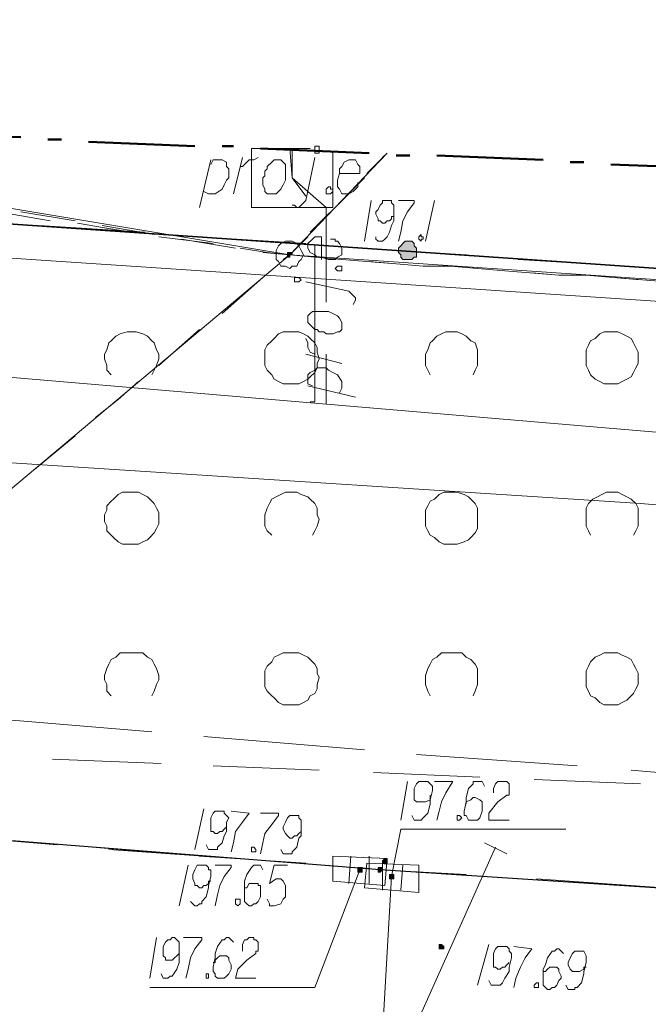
# Model space of a CAD drawing. Header units: metres. Extents: x 7431553 to 7432401, y 5544342 to 5544539.
# Tile 157 of 180: x 7432218 to 7432230, y 5544506 to 5544524. Entities that reach past the tile are written whole.
import ezdxf

# ---------------------------------------------------------------- set-up
doc = ezdxf.new("R2010")
doc.units = ezdxf.units.M
doc.header["$MEASUREMENT"] = 0
doc.layers.add('BG-PR90-PB-PZT-PZT01_2026_04_14$0$MAPA DCP', color=7, linetype='Continuous', lineweight=0)
doc.layers.add('PRIMETECH_XREF', color=7, linetype='Continuous', lineweight=5)

# ---------------------------------------------------------------- blocks, each defined once
blk = doc.blocks.new('BG-PR90-PB-PZT-PZT01_2026_04_14$0$Naddrwiną2025_v2klauzulap')
at = {"layer": 'BG-PR90-PB-PZT-PZT01_2026_04_14$0$MAPA DCP', "linetype": 'Continuous', "lineweight": 0, "transparency": 33554559}
for points in [[(7431655.444, 5544640.505), (7431655.444, 5544640.505), (7431655.487, 5544640.505), (7431655.487, 5544640.505), (7431655.487, 5544640.505), (7431655.487, 5544640.505), (7431655.487, 5544640.547), (7431655.487, 5544640.547), (7431655.487, 5544640.547), (7431655.487, 5544640.547), (7431655.487, 5544640.59), (7431655.444, 5544640.59), (7431655.444, 5544640.59), (7431655.444, 5544640.59), (7431655.444, 5544640.59), (7431655.402, 5544640.547), (7431655.402, 5544640.547), (7431655.402, 5544640.547), (7431655.402, 5544640.547), (7431655.402, 5544640.505), (7431655.402, 5544640.505), (7431655.402, 5544640.505)], [(7431642.406, 5544639.743), (7431642.448, 5544639.743), (7431642.49, 5544639.785), (7431642.533, 5544639.785), (7431642.575, 5544639.828), (7431642.575, 5544639.87), (7431642.575, 5544639.912), (7431642.575, 5544639.955), (7431642.575, 5544639.997), (7431642.533, 5544640.039), (7431642.533, 5544640.082), (7431642.49, 5544640.082), (7431642.448, 5544640.082), (7431642.406, 5544640.082), (7431642.363, 5544640.082), (7431642.321, 5544640.039), (7431642.279, 5544640.039), (7431642.236, 5544639.997), (7431642.236, 5544639.955), (7431642.236, 5544639.87), (7431642.279, 5544639.828), (7431642.279, 5544639.828), (7431642.321, 5544639.785), (7431642.363, 5544639.743), (7431642.363, 5544639.743)], [(7431653.836, 5544639.447), (7431653.836, 5544639.447), (7431653.878, 5544639.447), (7431653.878, 5544639.531), (7431653.836, 5544639.531), (7431653.836, 5544639.531), (7431653.836, 5544639.531), (7431653.836, 5544639.531), (7431653.793, 5544639.531), (7431653.793, 5544639.531), (7431653.793, 5544639.531), (7431653.793, 5544639.489), (7431653.793, 5544639.489), (7431653.793, 5544639.489), (7431653.793, 5544639.489)], [(7431654.005, 5544639.362), (7431654.005, 5544639.362), (7431654.005, 5544639.362), (7431654.005, 5544639.362), (7431654.047, 5544639.362), (7431654.047, 5544639.404), (7431654.047, 5544639.404), (7431654.047, 5544639.404), (7431654.047, 5544639.404), (7431654.005, 5544639.447), (7431654.005, 5544639.447), (7431654.005, 5544639.447), (7431654.005, 5544639.447), (7431653.963, 5544639.447), (7431653.963, 5544639.447), (7431653.963, 5544639.447), (7431653.963, 5544639.404), (7431653.963, 5544639.404), (7431653.963, 5544639.404), (7431653.963, 5544639.404), (7431653.963, 5544639.362), (7431653.963, 5544639.362), (7431653.963, 5544639.362), (7431653.963, 5544639.362), (7431653.963, 5544639.362)], [(7431642.49, 5544637.669), (7431642.49, 5544637.669), (7431642.49, 5544637.669), (7431642.49, 5544637.669), (7431642.533, 5544637.669), (7431642.533, 5544637.669), (7431642.533, 5544637.711), (7431642.533, 5544637.711), (7431642.533, 5544637.711), (7431642.49, 5544637.711), (7431642.49, 5544637.753), (7431642.49, 5544637.753), (7431642.49, 5544637.753), (7431642.448, 5544637.753), (7431642.448, 5544637.753), (7431642.448, 5544637.711), (7431642.448, 5544637.711), (7431642.448, 5544637.711), (7431642.448, 5544637.711), (7431642.448, 5544637.669), (7431642.448, 5544637.669), (7431642.448, 5544637.669), (7431642.448, 5544637.669), (7431642.448, 5544637.669), (7431642.448, 5544637.669)]]:
    blk.add_hatch(color=256, dxfattribs=at).paths.add_polyline_path(points)
at = {"layer": 'BG-PR90-PB-PZT-PZT01_2026_04_14$0$MAPA DCP', "linetype": 'Continuous', "lineweight": 0, "true_color": 0x9a3300, "transparency": 33554559}
for points in [[(7431654.132, 5544639.574), (7431654.132, 5544639.574), (7431654.174, 5544639.574), (7431654.174, 5544639.574), (7431654.174, 5544639.616), (7431654.174, 5544639.616), (7431654.174, 5544639.616), (7431654.174, 5544639.616), (7431654.174, 5544639.658), (7431654.174, 5544639.658), (7431654.174, 5544639.658), (7431654.132, 5544639.658), (7431654.132, 5544639.658), (7431654.132, 5544639.658), (7431654.132, 5544639.658), (7431654.09, 5544639.658), (7431654.09, 5544639.658), (7431654.09, 5544639.616), (7431654.09, 5544639.616), (7431654.09, 5544639.616), (7431654.09, 5544639.616), (7431654.09, 5544639.574)], [(7431654.005, 5544638.981), (7431654.005, 5544638.981), (7431654.047, 5544638.981), (7431654.047, 5544638.981), (7431654.047, 5544638.981), (7431654.047, 5544639.023), (7431654.047, 5544639.023), (7431654.047, 5544639.023), (7431654.047, 5544639.023), (7431654.047, 5544639.066), (7431654.047, 5544639.066), (7431654.005, 5544639.066), (7431654.005, 5544639.066), (7431654.005, 5544639.066), (7431654.005, 5544639.066), (7431653.963, 5544639.066), (7431653.963, 5544639.023), (7431653.963, 5544639.023), (7431653.963, 5544639.023), (7431653.963, 5544639.023), (7431653.963, 5544638.981), (7431653.963, 5544638.981)]]:
    blk.add_hatch(color=24, dxfattribs=at).paths.add_polyline_path(points)
at = {"layer": 'BG-PR90-PB-PZT-PZT01_2026_04_14$0$MAPA DCP', "linetype": 'Continuous', "lineweight": 18, "transparency": 33554687}
for points in [[(7431647.782, 5544690.374), (7431650.83, 5544686.987), (7431669.838, 5544671.027), (7431674.706, 5544669.419), (7431674.071, 5544660.444), (7431673.859, 5544657.311), (7431673.182, 5544646.728), (7431669.795, 5544596.859), (7431670.727, 5544580.519), (7431669.541, 5544576.582), (7431663.784, 5544577.725), (7431638.977, 5544582.635), (7431654.894, 5544603.76), (7431656.037, 5544608.713), (7431647.147, 5544632.165), (7431642.49, 5544637.711), (7431645.919, 5544688.426), (7431646.046, 5544690.585)], [(7431643.422, 5544690.67), (7431644.268, 5544689.273), (7431645.919, 5544688.426), (7431642.49, 5544637.711), (7431640.585, 5544639.531)], [(7431654.174, 5544642.325), (7431654.386, 5544645.331)], [(7431652.396, 5544644.273), (7431652.312, 5544642.283)], [(7431647.74, 5544643.341), (7431647.655, 5544643.299), (7431647.57, 5544643.257), (7431647.232, 5544643.257), (7431647.147, 5544643.299), (7431647.062, 5544643.384), (7431647.02, 5544643.468), (7431646.978, 5544643.553), (7431646.935, 5544643.638), (7431646.935, 5544643.765), (7431646.935, 5544643.849), (7431646.978, 5544643.934), (7431647.02, 5544644.019), (7431647.062, 5544644.103), (7431647.147, 5544644.188), (7431647.232, 5544644.23), (7431647.358, 5544644.23), (7431647.443, 5544644.23), (7431647.57, 5544644.23), (7431647.655, 5544644.188), (7431647.74, 5544644.146)], [(7431642.575, 5544641.987), (7431642.702, 5544644.019)], [(7431654.174, 5544642.029), (7431654.301, 5544644.019)], [(7431653.497, 5544641.352), (7431653.709, 5544641.775)], [(7431653.92, 5544638.346), (7431654.005, 5544639.404), (7431654.132, 5544641.309)], [(7431644.734, 5544640.336), (7431644.649, 5544640.293), (7431644.565, 5544640.251), (7431644.353, 5544640.251), (7431644.268, 5544640.293), (7431644.141, 5544640.336), (7431644.099, 5544640.378), (7431644.014, 5544640.463), (7431643.972, 5544640.547), (7431643.93, 5544640.632), (7431643.93, 5544640.759), (7431643.93, 5544640.844), (7431643.972, 5544640.928), (7431644.014, 5544641.013), (7431644.099, 5544641.098), (7431644.141, 5544641.182), (7431644.268, 5544641.225), (7431644.353, 5544641.225), (7431644.438, 5544641.225), (7431644.565, 5544641.225), (7431644.649, 5544641.182), (7431644.734, 5544641.14)], [(7431650.745, 5544640.336), (7431650.661, 5544640.293), (7431650.534, 5544640.251), (7431650.364, 5544640.251), (7431650.237, 5544640.293), (7431650.153, 5544640.336), (7431650.068, 5544640.378), (7431650.026, 5544640.463), (7431649.941, 5544640.547), (7431649.941, 5544640.632), (7431649.941, 5544640.759), (7431649.941, 5544640.844), (7431649.941, 5544640.928), (7431650.026, 5544641.013), (7431650.068, 5544641.098), (7431650.153, 5544641.182), (7431650.237, 5544641.225), (7431650.364, 5544641.225), (7431650.449, 5544641.225), (7431650.534, 5544641.225), (7431650.661, 5544641.182), (7431650.745, 5544641.14)], [(7431652.269, 5544641.267), (7431652.185, 5544639.277)], [(7431642.363, 5544639.023), (7431642.49, 5544641.013)], [(7431653.963, 5544639.023), (7431654.005, 5544639.404), (7431654.09, 5544641.013)], [(7431640.585, 5544639.531), (7431642.49, 5544637.711), (7431640.204, 5544623.995), (7431639.781, 5544621.074)], [(7431647.74, 5544637.372), (7431647.655, 5544637.288), (7431647.57, 5544637.245), (7431647.358, 5544637.245), (7431647.232, 5544637.288), (7431647.147, 5544637.33), (7431647.062, 5544637.372), (7431647.02, 5544637.457), (7431646.978, 5544637.542), (7431646.935, 5544637.626), (7431646.935, 5544637.753), (7431646.935, 5544637.838), (7431646.978, 5544637.923), (7431647.02, 5544638.05), (7431647.062, 5544638.092), (7431647.147, 5544638.177), (7431647.232, 5544638.219), (7431647.358, 5544638.219), (7431647.443, 5544638.261), (7431647.57, 5544638.219), (7431647.655, 5544638.177), (7431647.74, 5544638.134)], [(7431652.142, 5544638.261), (7431652.058, 5544636.272)], [(7431642.152, 5544636.018), (7431642.279, 5544638.007)], [(7431653.751, 5544636.018), (7431653.878, 5544638.007)], [(7431639.781, 5544621.074), (7431640.204, 5544623.995), (7431642.49, 5544637.711), (7431647.147, 5544632.165), (7431646.046, 5544616.417), (7431638.977, 5544582.635), (7431638.088, 5544583.059)], [(7431653.624, 5544634.324), (7431653.836, 5544637.33)], [(7431644.734, 5544634.367), (7431644.649, 5544634.282), (7431644.565, 5544634.282), (7431644.438, 5544634.24), (7431644.353, 5544634.24), (7431644.268, 5544634.282), (7431644.141, 5544634.324), (7431644.099, 5544634.367), (7431644.014, 5544634.451), (7431643.972, 5544634.536), (7431643.93, 5544634.663), (7431643.93, 5544634.748), (7431643.93, 5544634.832), (7431643.972, 5544634.959), (7431644.014, 5544635.044), (7431644.099, 5544635.129), (7431644.141, 5544635.171), (7431644.268, 5544635.213), (7431644.353, 5544635.256), (7431644.438, 5544635.256), (7431644.565, 5544635.213), (7431644.649, 5544635.171), (7431644.734, 5544635.129)], [(7431650.745, 5544634.367), (7431650.661, 5544634.282), (7431650.534, 5544634.282), (7431650.449, 5544634.24), (7431650.364, 5544634.24), (7431650.237, 5544634.282), (7431650.153, 5544634.324), (7431650.068, 5544634.367), (7431650.026, 5544634.451), (7431649.941, 5544634.536), (7431649.941, 5544634.663), (7431649.941, 5544634.748), (7431649.941, 5544634.832), (7431649.941, 5544634.959), (7431650.026, 5544635.044), (7431650.068, 5544635.129), (7431650.153, 5544635.171), (7431650.237, 5544635.213), (7431650.364, 5544635.256), (7431650.449, 5544635.256), (7431650.534, 5544635.213), (7431650.661, 5544635.171), (7431650.745, 5544635.129)], [(7431652.015, 5544635.298), (7431651.931, 5544633.266)], [(7431653.497, 5544633.054), (7431653.666, 5544635.044)], [(7431641.94, 5544633.012), (7431642.067, 5544635.002)], [(7431653.285, 5544630.345), (7431653.539, 5544633.351)]]:
    blk.add_lwpolyline(points, dxfattribs=at)
at = {"layer": 'BG-PR90-PB-PZT-PZT01_2026_04_14$0$MAPA DCP', "color": 30, "linetype": 'Continuous', "lineweight": 18, "true_color": 0xff6500, "transparency": 33554687}
blk.add_lwpolyline([(7431638.68, 5544596.69), (7431641.136, 5544616.417), (7431642.236, 5544627.72), (7431643.337, 5544644.273), (7431645.327, 5544673.694), (7431647.613, 5544690.416)], dxfattribs=at)
at = {"layer": 'BG-PR90-PB-PZT-PZT01_2026_04_14$0$MAPA DCP', "color": 1, "linetype": 'Continuous', "lineweight": 18, "transparency": 33554687}
for points in [[(7431638.426, 5544590.425), (7431640.882, 5544604.056), (7431644.438, 5544628.398), (7431646.47, 5544652.358), (7431647.824, 5544674.245), (7431649.094, 5544690.162)], [(7431639.485, 5544588.266), (7431644.988, 5544618.026), (7431645.75, 5544622.64), (7431647.147, 5544644.273), (7431649.348, 5544670.308), (7431650.788, 5544689.908)], [(7431652.142, 5544644.103), (7431652.396, 5544647.067)], [(7431651.846, 5544640.082), (7431652.058, 5544643.087)], [(7431651.507, 5544636.102), (7431651.761, 5544639.108)], [(7431640.966, 5544638.642), (7431640.966, 5544639.023), (7431640.839, 5544639.023), (7431640.797, 5544638.981), (7431640.712, 5544638.939), (7431640.712, 5544638.854), (7431640.712, 5544638.812), (7431640.755, 5544638.727), (7431640.839, 5544638.685), (7431640.882, 5544638.642), (7431640.966, 5544638.642), (7431641.093, 5544638.6), (7431641.136, 5544638.6), (7431641.22, 5544638.6), (7431641.263, 5544638.642), (7431641.347, 5544638.685), (7431641.347, 5544638.769), (7431641.347, 5544638.812), (7431641.305, 5544638.896), (7431641.263, 5544638.939), (7431641.22, 5544638.981), (7431641.136, 5544638.981)], [(7431643.422, 5544638.896), (7431643.337, 5544638.939), (7431643.295, 5544638.939), (7431643.252, 5544638.896), (7431643.21, 5544638.854), (7431643.168, 5544638.812), (7431642.998, 5544638.007)], [(7431645.157, 5544638.939), (7431644.946, 5544638.05)], [(7431642.575, 5544638.304), (7431642.152, 5544638.304), (7431642.152, 5544638.177), (7431642.194, 5544638.134), (7431642.279, 5544638.05), (7431642.321, 5544638.05), (7431642.363, 5544638.05), (7431642.448, 5544638.092), (7431642.49, 5544638.177), (7431642.533, 5544638.219), (7431642.533, 5544638.304), (7431642.575, 5544638.431), (7431642.575, 5544638.473), (7431642.575, 5544638.558), (7431642.533, 5544638.6), (7431642.49, 5544638.685), (7431642.406, 5544638.685), (7431642.363, 5544638.685), (7431642.279, 5544638.642), (7431642.236, 5544638.6), (7431642.236, 5544638.558), (7431642.194, 5544638.558), (7431642.194, 5544638.473)], [(7431644.522, 5544638.685), (7431644.353, 5544638.007)], [(7431644.946, 5544638.134), (7431644.903, 5544638.05), (7431644.734, 5544638.05), (7431644.692, 5544638.092), (7431644.649, 5544638.177), (7431644.607, 5544638.219), (7431644.607, 5544638.304), (7431644.607, 5544638.388), (7431644.649, 5544638.431), (7431644.692, 5544638.515), (7431644.734, 5544638.6), (7431644.861, 5544638.685), (7431644.946, 5544638.685), (7431644.988, 5544638.685), (7431645.073, 5544638.642)], [(7431640.543, 5544638.515), (7431641.601, 5544638.515), (7431641.601, 5544636.991), (7431640.501, 5544636.991), (7431640.501, 5544638.092)], [(7431641.39, 5544638.007), (7431641.051, 5544637.753), (7431641.601, 5544638.388), (7431643.379, 5544638.388)], [(7431644.353, 5544638.388), (7431645.284, 5544638.388)], [(7431641.559, 5544637.753), (7431641.559, 5544637.796), (7431641.601, 5544637.838), (7431641.601, 5544637.88), (7431641.559, 5544637.923), (7431641.516, 5544637.965), (7431641.474, 5544638.007), (7431640.67, 5544638.177)], [(7431645.242, 5544638.092), (7431645.242, 5544638.177), (7431642.321, 5544638.177)], [(7431644.395, 5544638.177), (7431644.353, 5544638.177), (7431644.311, 5544638.092), (7431644.226, 5544638.05), (7431644.141, 5544638.05), (7431644.057, 5544638.007)], [(7431640.501, 5544637.711), (7431641.051, 5544637.753), (7431640.501, 5544637.753)], [(7431640.839, 5544636.78), (7431640.839, 5544636.822), (7431640.755, 5544636.907), (7431640.712, 5544636.949), (7431640.712, 5544637.034), (7431640.67, 5544637.118)], [(7431641.347, 5544636.653), (7431640.67, 5544636.822)], [(7431640.797, 5544636.229), (7431640.712, 5544636.272), (7431640.712, 5544636.441), (7431640.755, 5544636.526), (7431640.839, 5544636.526), (7431640.882, 5544636.568), (7431640.966, 5544636.568), (7431641.051, 5544636.568), (7431641.093, 5544636.526), (7431641.178, 5544636.483), (7431641.263, 5544636.441), (7431641.347, 5544636.314), (7431641.347, 5544636.272), (7431641.347, 5544636.187), (7431641.305, 5544636.102)], [(7431641.601, 5544636.018), (7431640.712, 5544636.229)], [(7431651.169, 5544632.123), (7431651.423, 5544635.129)]]:
    blk.add_lwpolyline(points, dxfattribs=at)
at = {"layer": 'BG-PR90-PB-PZT-PZT01_2026_04_14$0$MAPA DCP', "linetype": 'Continuous', "lineweight": 25, "transparency": 33554687}
blk.add_lwpolyline([(7431657.222, 5544688.934), (7431655.698, 5544666.117), (7431655.402, 5544660.74), (7431654.005, 5544639.404), (7431653.116, 5544628.059), (7431652.735, 5544622.048)], dxfattribs=at)
at = {"layer": 'BG-PR90-PB-PZT-PZT01_2026_04_14$0$MAPA DCP', "linetype": 'Continuous', "lineweight": 35, "transparency": 33554687}
blk.add_lwpolyline([(7431641.644, 5544628.525), (7431643.718, 5544658.793)], dxfattribs=at)
at = {"layer": 'BG-PR90-PB-PZT-PZT01_2026_04_14$0$MAPA DCP', "linetype": 'Continuous', "lineweight": 50, "transparency": 33554687}
for points in [[(7431640.882, 5544645.754), (7431640.839, 5544644.738), (7431640.797, 5544643.722)], [(7431640.755, 5544643.214), (7431640.755, 5544642.96)], [(7431640.712, 5544642.452), (7431640.628, 5544640.463)], [(7431640.628, 5544639.955), (7431640.628, 5544639.701)], [(7431640.585, 5544639.193), (7431640.543, 5544638.177), (7431640.501, 5544637.161)], [(7431640.458, 5544636.653), (7431640.458, 5544636.441)], [(7431640.458, 5544635.933), (7431640.374, 5544633.943)], [(7431640.331, 5544633.435), (7431640.331, 5544633.181)], [(7431640.289, 5544632.673), (7431640.247, 5544631.657), (7431640.204, 5544630.641)]]:
    blk.add_lwpolyline(points, dxfattribs=at)
at = {"layer": 'BG-PR90-PB-PZT-PZT01_2026_04_14$0$MAPA DCP', "color": 94, "linetype": 'Continuous', "lineweight": 18, "true_color": 0x009a00, "transparency": 33554687}
for points in [[(7431642.998, 5544644.781), (7431642.914, 5544643.765)], [(7431642.871, 5544643.257), (7431642.871, 5544642.749), (7431642.829, 5544642.241)], [(7431642.787, 5544641.733), (7431642.702, 5544640.717)], [(7431642.702, 5544640.209), (7431642.66, 5544639.701), (7431642.617, 5544639.193)], [(7431640.67, 5544639.447), (7431640.585, 5544639.531), (7431640.966, 5544639.15)], [(7431641.771, 5544638.388), (7431641.051, 5544639.108)], [(7431641.347, 5544638.812), (7431642.067, 5544638.092)], [(7431642.575, 5544638.685), (7431642.49, 5544637.711), (7431642.152, 5544638.05)], [(7431642.448, 5544637.753), (7431642.49, 5544637.711), (7431642.448, 5544637.203)], [(7431642.575, 5544637.584), (7431642.49, 5544637.711)], [(7431643.591, 5544636.441), (7431643.252, 5544636.822), (7431642.914, 5544637.203)], [(7431642.363, 5544636.695), (7431642.194, 5544635.679)], [(7431644.565, 5544635.256), (7431643.887, 5544636.018)], [(7431642.109, 5544635.171), (7431642.025, 5544634.663), (7431641.94, 5544634.197)], [(7431645.538, 5544634.07), (7431645.2, 5544634.494), (7431644.861, 5544634.875)], [(7431641.855, 5544633.689), (7431641.686, 5544632.673)], [(7431646.512, 5544632.927), (7431645.877, 5544633.689)]]:
    blk.add_lwpolyline(points, dxfattribs=at)
at = {"layer": 'BG-PR90-PB-PZT-PZT01_2026_04_14$0$MAPA DCP', "color": 97, "linetype": 'Continuous', "lineweight": 18, "true_color": 0x339a33, "transparency": 33554687}
for points in [[(7431642.998, 5544644.781), (7431642.914, 5544643.765)], [(7431642.871, 5544643.257), (7431642.871, 5544642.749), (7431642.829, 5544642.241)], [(7431642.787, 5544641.733), (7431642.702, 5544640.717)], [(7431642.702, 5544640.209), (7431642.66, 5544639.701), (7431642.617, 5544639.193)], [(7431642.575, 5544638.685), (7431642.49, 5544637.711), (7431642.448, 5544637.203)], [(7431642.363, 5544636.695), (7431642.194, 5544635.679)], [(7431642.109, 5544635.171), (7431642.025, 5544634.663), (7431641.94, 5544634.197)], [(7431641.855, 5544633.689), (7431641.686, 5544632.673)]]:
    blk.add_lwpolyline(points, dxfattribs=at)
at = {"layer": 'BG-PR90-PB-PZT-PZT01_2026_04_14$0$MAPA DCP', "color": 4, "linetype": 'Continuous', "lineweight": 18, "transparency": 33554687}
for points in [[(7431642.871, 5544643.257), (7431642.914, 5544643.765), (7431642.956, 5544644.273)], [(7431642.787, 5544641.733), (7431642.871, 5544642.749)], [(7431642.702, 5544640.209), (7431642.702, 5544640.717), (7431642.744, 5544641.225)], [(7431642.575, 5544638.685), (7431642.66, 5544639.701)], [(7431642.363, 5544636.78), (7431642.448, 5544637.288), (7431642.49, 5544637.711), (7431642.533, 5544638.177)], [(7431642.152, 5544635.256), (7431642.279, 5544636.272)], [(7431641.898, 5544633.732), (7431641.982, 5544634.24), (7431642.067, 5544634.748)], [(7431641.686, 5544632.25), (7431641.855, 5544633.224)]]:
    blk.add_lwpolyline(points, dxfattribs=at)
at = {"layer": 'BG-PR90-PB-PZT-PZT01_2026_04_14$0$MAPA DCP', "linetype": 'Continuous', "lineweight": 18, "transparency": 33554687}
for points in [[(7431644.438, 5544644.23), (7431644.311, 5544644.23), (7431644.226, 5544644.188), (7431644.141, 5544644.146), (7431644.057, 5544644.103), (7431644.014, 5544644.019), (7431643.972, 5544643.934), (7431643.93, 5544643.849), (7431643.93, 5544643.765), (7431643.93, 5544643.68), (7431643.93, 5544643.595), (7431643.972, 5544643.511), (7431644.057, 5544643.426), (7431644.099, 5544643.341), (7431644.183, 5544643.299), (7431644.268, 5544643.257), (7431644.353, 5544643.257), (7431644.48, 5544643.257), (7431644.565, 5544643.257), (7431644.649, 5544643.299), (7431644.734, 5544643.341), (7431644.819, 5544643.426), (7431644.861, 5544643.511), (7431644.903, 5544643.595), (7431644.903, 5544643.68), (7431644.903, 5544643.765), (7431644.903, 5544643.849), (7431644.861, 5544643.934), (7431644.819, 5544644.019), (7431644.776, 5544644.103), (7431644.692, 5544644.146), (7431644.607, 5544644.188), (7431644.522, 5544644.23)], [(7431650.407, 5544644.23), (7431650.322, 5544644.23), (7431650.237, 5544644.188), (7431650.153, 5544644.146), (7431650.068, 5544644.103), (7431650.026, 5544644.019), (7431649.983, 5544643.934), (7431649.941, 5544643.849), (7431649.941, 5544643.765), (7431649.941, 5544643.68), (7431649.941, 5544643.595), (7431649.983, 5544643.511), (7431650.026, 5544643.426), (7431650.11, 5544643.341), (7431650.195, 5544643.299), (7431650.28, 5544643.257), (7431650.364, 5544643.257), (7431650.449, 5544643.257), (7431650.576, 5544643.257), (7431650.661, 5544643.299), (7431650.745, 5544643.341), (7431650.788, 5544643.426), (7431650.872, 5544643.511), (7431650.915, 5544643.595), (7431650.915, 5544643.68), (7431650.915, 5544643.765), (7431650.915, 5544643.849), (7431650.872, 5544643.934), (7431650.83, 5544644.019), (7431650.745, 5544644.103), (7431650.703, 5544644.146), (7431650.618, 5544644.188), (7431650.534, 5544644.23)], [(7431647.401, 5544641.225), (7431647.232, 5544641.225), (7431647.147, 5544641.182), (7431647.062, 5544641.098), (7431647.02, 5544641.055), (7431646.978, 5544640.971), (7431646.935, 5544640.844), (7431646.935, 5544640.759), (7431646.935, 5544640.674), (7431646.935, 5544640.59), (7431646.978, 5544640.505), (7431647.062, 5544640.42), (7431647.105, 5544640.336), (7431647.189, 5544640.293), (7431647.274, 5544640.251), (7431647.358, 5544640.251), (7431647.486, 5544640.251), (7431647.57, 5544640.251), (7431647.655, 5544640.293), (7431647.74, 5544640.336), (7431647.782, 5544640.42), (7431647.867, 5544640.505), (7431647.909, 5544640.59), (7431647.909, 5544640.674), (7431647.909, 5544640.759), (7431647.909, 5544640.844), (7431647.867, 5544640.971), (7431647.824, 5544641.055), (7431647.782, 5544641.098), (7431647.697, 5544641.182), (7431647.613, 5544641.225), (7431647.528, 5544641.225)], [(7431644.438, 5544638.261), (7431644.311, 5544638.219), (7431644.226, 5544638.219), (7431644.141, 5544638.177), (7431644.057, 5544638.092), (7431644.014, 5544638.05), (7431643.972, 5544637.965), (7431643.93, 5544637.88), (7431643.93, 5544637.753), (7431643.93, 5544637.669), (7431643.93, 5544637.584), (7431643.972, 5544637.499), (7431644.057, 5544637.415), (7431644.099, 5544637.372), (7431644.183, 5544637.288), (7431644.268, 5544637.245), (7431644.353, 5544637.245), (7431644.48, 5544637.245), (7431644.565, 5544637.245), (7431644.649, 5544637.288), (7431644.734, 5544637.372), (7431644.819, 5544637.415), (7431644.861, 5544637.499), (7431644.903, 5544637.584), (7431644.903, 5544637.669), (7431644.903, 5544637.753), (7431644.903, 5544637.88), (7431644.861, 5544637.965), (7431644.819, 5544638.05), (7431644.776, 5544638.092), (7431644.692, 5544638.177), (7431644.607, 5544638.219), (7431644.522, 5544638.219)], [(7431650.407, 5544638.261), (7431650.322, 5544638.219), (7431650.237, 5544638.219), (7431650.153, 5544638.177), (7431650.068, 5544638.092), (7431650.026, 5544638.05), (7431649.983, 5544637.965), (7431649.941, 5544637.88), (7431649.941, 5544637.753), (7431649.941, 5544637.669), (7431649.941, 5544637.584), (7431649.983, 5544637.499), (7431650.026, 5544637.415), (7431650.11, 5544637.372), (7431650.195, 5544637.288), (7431650.28, 5544637.245), (7431650.364, 5544637.245), (7431650.449, 5544637.245), (7431650.576, 5544637.245), (7431650.661, 5544637.288), (7431650.745, 5544637.372), (7431650.788, 5544637.415), (7431650.872, 5544637.499), (7431650.915, 5544637.584), (7431650.915, 5544637.669), (7431650.915, 5544637.753), (7431650.915, 5544637.88), (7431650.872, 5544637.965), (7431650.83, 5544638.05), (7431650.745, 5544638.092), (7431650.703, 5544638.177), (7431650.618, 5544638.219), (7431650.534, 5544638.219)], [(7431642.236, 5544637.711), (7431642.236, 5544637.753), (7431642.279, 5544637.838), (7431642.321, 5544637.88), (7431642.406, 5544637.923), (7431642.49, 5544637.965), (7431642.575, 5544637.923), (7431642.617, 5544637.88), (7431642.702, 5544637.838), (7431642.702, 5544637.753), (7431642.744, 5544637.711), (7431642.702, 5544637.626), (7431642.702, 5544637.542), (7431642.617, 5544637.499), (7431642.575, 5544637.457), (7431642.49, 5544637.457), (7431642.406, 5544637.457), (7431642.321, 5544637.499), (7431642.279, 5544637.542), (7431642.236, 5544637.626)], [(7431647.401, 5544635.256), (7431647.316, 5544635.256), (7431647.232, 5544635.213), (7431647.147, 5544635.171), (7431647.062, 5544635.086), (7431647.02, 5544635.044), (7431646.978, 5544634.959), (7431646.935, 5544634.875), (7431646.935, 5544634.79), (7431646.935, 5544634.663), (7431646.935, 5544634.578), (7431646.978, 5544634.494), (7431647.062, 5544634.409), (7431647.105, 5544634.367), (7431647.189, 5544634.282), (7431647.274, 5544634.282), (7431647.358, 5544634.24), (7431647.486, 5544634.24), (7431647.57, 5544634.282), (7431647.655, 5544634.282), (7431647.74, 5544634.367), (7431647.782, 5544634.409), (7431647.867, 5544634.494), (7431647.909, 5544634.578), (7431647.909, 5544634.663), (7431647.909, 5544634.79), (7431647.909, 5544634.875), (7431647.867, 5544634.959), (7431647.824, 5544635.044), (7431647.782, 5544635.086), (7431647.697, 5544635.171), (7431647.613, 5544635.213), (7431647.528, 5544635.256)]]:
    blk.add_lwpolyline(points, close=True, dxfattribs=at)
at = {"layer": 'BG-PR90-PB-PZT-PZT01_2026_04_14$0$MAPA DCP', "linetype": 'Continuous', "lineweight": 9, "transparency": 33554687}
for points in [[(7431656.164, 5544642.876), (7431656.249, 5544642.918), (7431656.249, 5544643.045), (7431656.206, 5544643.045), (7431656.206, 5544643.087), (7431656.122, 5544643.172), (7431655.952, 5544643.214), (7431655.91, 5544643.214), (7431655.741, 5544643.257), (7431655.614, 5544643.257), (7431655.529, 5544643.214), (7431655.529, 5544643.172), (7431655.529, 5544643.087), (7431655.529, 5544643.045), (7431655.571, 5544643.003), (7431655.656, 5544642.96), (7431655.741, 5544642.918), (7431655.783, 5544642.918), (7431655.868, 5544642.96), (7431655.91, 5544643.003), (7431655.91, 5544643.045), (7431655.91, 5544643.087), (7431655.91, 5544643.13), (7431655.868, 5544643.214), (7431655.825, 5544643.214), (7431655.825, 5544643.257)], [(7431655.571, 5544642.833), (7431655.529, 5544642.791), (7431655.487, 5544642.749), (7431655.487, 5544642.706), (7431655.529, 5544642.664), (7431655.529, 5544642.622), (7431655.656, 5544642.537), (7431655.783, 5544642.495), (7431655.868, 5544642.452), (7431656.037, 5544642.452), (7431656.122, 5544642.452), (7431656.164, 5544642.452), (7431656.206, 5544642.495), (7431656.249, 5544642.537), (7431656.249, 5544642.579), (7431656.206, 5544642.622), (7431656.206, 5544642.664), (7431656.164, 5544642.706), (7431656.079, 5544642.749), (7431656.037, 5544642.791), (7431655.995, 5544642.791), (7431655.91, 5544642.749), (7431655.868, 5544642.749), (7431655.825, 5544642.706), (7431655.825, 5544642.664), (7431655.825, 5544642.622), (7431655.825, 5544642.579), (7431655.868, 5544642.537), (7431655.91, 5544642.495), (7431655.91, 5544642.452), (7431655.952, 5544642.452)], [(7431655.444, 5544641.902), (7431655.487, 5544642.241), (7431655.656, 5544642.114), (7431655.825, 5544642.029), (7431656.037, 5544641.944), (7431656.206, 5544641.902)], [(7431656.079, 5544641.436), (7431656.164, 5544641.479), (7431656.164, 5544641.648), (7431656.122, 5544641.69), (7431656.037, 5544641.733), (7431655.91, 5544641.817), (7431655.825, 5544641.817), (7431655.656, 5544641.86), (7431655.571, 5544641.86), (7431655.529, 5544641.817), (7431655.487, 5544641.817), (7431655.444, 5544641.775), (7431655.444, 5544641.733), (7431655.444, 5544641.69), (7431655.444, 5544641.648), (7431655.444, 5544641.606), (7431655.487, 5544641.563), (7431655.571, 5544641.521), (7431655.656, 5544641.521), (7431655.698, 5544641.521), (7431655.783, 5544641.521), (7431655.825, 5544641.521), (7431655.825, 5544641.563), (7431655.868, 5544641.606), (7431655.868, 5544641.648), (7431655.825, 5544641.69), (7431655.825, 5544641.733), (7431655.783, 5544641.775), (7431655.741, 5544641.817)], [(7431655.402, 5544641.436), (7431656.164, 5544641.225)], [(7431641.474, 5544640.42), (7431642.236, 5544640.251)], [(7431641.474, 5544639.743), (7431641.474, 5544640.039), (7431641.517, 5544640.039), (7431641.686, 5544639.912), (7431641.855, 5544639.828), (7431642.067, 5544639.785), (7431642.236, 5544639.743)], [(7431642.152, 5544639.32), (7431642.194, 5544639.32), (7431642.236, 5544639.362), (7431642.236, 5544639.447), (7431642.194, 5544639.489), (7431642.152, 5544639.531), (7431642.067, 5544639.574), (7431641.94, 5544639.616), (7431641.855, 5544639.658), (7431641.686, 5544639.658), (7431641.601, 5544639.658), (7431641.559, 5544639.658), (7431641.516, 5544639.616), (7431641.474, 5544639.616), (7431641.474, 5544639.574), (7431641.474, 5544639.489), (7431641.474, 5544639.447), (7431641.516, 5544639.447), (7431641.559, 5544639.404), (7431641.644, 5544639.362), (7431641.686, 5544639.32), (7431641.728, 5544639.32), (7431641.813, 5544639.362), (7431641.855, 5544639.362), (7431641.855, 5544639.404), (7431641.898, 5544639.447), (7431641.898, 5544639.489), (7431641.855, 5544639.531), (7431641.855, 5544639.574), (7431641.813, 5544639.616), (7431641.771, 5544639.616), (7431641.771, 5544639.658)], [(7431641.474, 5544639.235), (7431642.236, 5544639.108)], [(7431653.624, 5544637.542), (7431653.709, 5544637.584), (7431653.709, 5544637.753), (7431653.666, 5544637.753), (7431653.582, 5544637.838), (7431653.412, 5544637.88), (7431653.37, 5544637.923), (7431653.201, 5544637.923), (7431653.116, 5544637.923), (7431653.074, 5544637.923), (7431653.031, 5544637.88), (7431652.989, 5544637.88), (7431652.989, 5544637.838), (7431652.989, 5544637.796), (7431652.989, 5544637.753), (7431652.989, 5544637.711), (7431653.031, 5544637.669), (7431653.116, 5544637.626), (7431653.201, 5544637.584), (7431653.243, 5544637.584), (7431653.328, 5544637.626), (7431653.37, 5544637.669), (7431653.412, 5544637.711), (7431653.412, 5544637.753), (7431653.37, 5544637.796), (7431653.37, 5544637.838), (7431653.328, 5544637.88), (7431653.285, 5544637.923)], [(7431653.92, 5544637.669), (7431653.92, 5544637.415), (7431654.259, 5544637.33), (7431654.174, 5544637.457), (7431654.174, 5544637.542), (7431654.217, 5544637.584), (7431654.301, 5544637.626), (7431654.386, 5544637.626), (7431654.513, 5544637.626), (7431654.555, 5544637.584), (7431654.64, 5544637.542), (7431654.682, 5544637.415), (7431654.682, 5544637.33), (7431654.64, 5544637.33), (7431654.555, 5544637.288)], [(7431652.947, 5544637.161), (7431652.947, 5544637.499), (7431652.989, 5544637.499), (7431653.158, 5544637.372), (7431653.328, 5544637.245), (7431653.497, 5544637.203), (7431653.709, 5544637.161)], [(7431654.005, 5544637.203), (7431653.92, 5544637.161), (7431653.92, 5544637.034), (7431653.963, 5544636.991), (7431654.09, 5544636.907), (7431654.217, 5544636.864), (7431654.301, 5544636.864), (7431654.471, 5544636.864), (7431654.555, 5544636.864), (7431654.598, 5544636.864), (7431654.64, 5544636.907), (7431654.682, 5544636.949), (7431654.682, 5544636.991), (7431654.64, 5544637.034), (7431654.64, 5544637.076), (7431654.598, 5544637.118), (7431654.513, 5544637.161), (7431654.428, 5544637.161), (7431654.386, 5544637.161), (7431654.301, 5544637.161), (7431654.301, 5544637.118), (7431654.259, 5544637.118), (7431654.259, 5544637.034), (7431654.259, 5544636.949), (7431654.344, 5544636.907), (7431654.344, 5544636.864), (7431654.386, 5544636.864)], [(7431652.904, 5544636.61), (7431652.947, 5544636.949), (7431653.116, 5544636.822), (7431653.285, 5544636.695), (7431653.497, 5544636.653), (7431653.666, 5544636.61)], [(7431653.539, 5544636.145), (7431653.624, 5544636.187), (7431653.624, 5544636.356), (7431653.582, 5544636.356), (7431653.497, 5544636.441), (7431653.37, 5544636.483), (7431653.285, 5544636.526), (7431653.116, 5544636.526), (7431653.031, 5544636.568), (7431652.989, 5544636.526), (7431652.947, 5544636.483), (7431652.904, 5544636.483), (7431652.904, 5544636.441), (7431652.904, 5544636.399), (7431652.904, 5544636.356), (7431652.904, 5544636.314), (7431652.947, 5544636.272), (7431653.031, 5544636.229), (7431653.116, 5544636.229), (7431653.158, 5544636.229), (7431653.243, 5544636.229), (7431653.285, 5544636.229), (7431653.285, 5544636.272), (7431653.328, 5544636.314), (7431653.328, 5544636.356), (7431653.285, 5544636.399), (7431653.285, 5544636.441), (7431653.243, 5544636.483), (7431653.201, 5544636.526)], [(7431653.92, 5544636.314), (7431653.92, 5544636.61), (7431653.963, 5544636.61), (7431654.132, 5544636.483), (7431654.301, 5544636.399), (7431654.471, 5544636.356), (7431654.682, 5544636.314)], [(7431654.598, 5544635.848), (7431654.64, 5544635.891), (7431654.682, 5544635.933), (7431654.682, 5544635.975), (7431654.64, 5544636.018), (7431654.64, 5544636.06), (7431654.598, 5544636.06), (7431654.513, 5544636.145), (7431654.344, 5544636.187), (7431654.301, 5544636.187), (7431654.132, 5544636.229), (7431654.005, 5544636.229), (7431654.005, 5544636.187), (7431653.963, 5544636.187), (7431653.92, 5544636.145), (7431653.92, 5544636.102), (7431653.92, 5544636.06), (7431653.92, 5544636.018), (7431653.92, 5544635.975), (7431654.005, 5544635.933), (7431654.09, 5544635.891), (7431654.132, 5544635.891), (7431654.174, 5544635.891), (7431654.259, 5544635.933), (7431654.301, 5544635.933), (7431654.301, 5544635.975), (7431654.344, 5544636.018), (7431654.344, 5544636.06), (7431654.301, 5544636.102), (7431654.301, 5544636.145), (7431654.259, 5544636.187), (7431654.217, 5544636.187), (7431654.217, 5544636.229)], [(7431652.862, 5544636.102), (7431653.624, 5544635.933)], [(7431653.92, 5544635.806), (7431654.682, 5544635.637)]]:
    blk.add_lwpolyline(points, dxfattribs=at)
at = {"layer": 'BG-PR90-PB-PZT-PZT01_2026_04_14$0$MAPA DCP', "color": 24, "linetype": 'Continuous', "lineweight": 18, "true_color": 0x9a3300, "transparency": 33554687}
for points in [[(7431654.132, 5544639.616), (7431653.243, 5544639.785), (7431653.243, 5544642.876)], [(7431658.492, 5544639.362), (7431653.582, 5544641.563)], [(7431654.386, 5544639.785), (7431653.92, 5544639.828)], [(7431654.386, 5544639.447), (7431653.878, 5544639.447)], [(7431658.492, 5544639.362), (7431654.132, 5544639.616)], [(7431653.751, 5544639.193), (7431654.259, 5544639.193)], [(7431654.005, 5544639.023), (7431656.206, 5544638.177), (7431656.206, 5544635.086)], [(7431653.751, 5544638.854), (7431654.259, 5544638.812)]]:
    blk.add_lwpolyline(points, dxfattribs=at)
at = {"layer": 'BG-PR90-PB-PZT-PZT01_2026_04_14$0$MAPA DCP', "linetype": 'Continuous', "lineweight": 9, "transparency": 33554687}
for points in [[(7431656.122, 5544642.325), (7431656.122, 5544642.368), (7431656.206, 5544642.368), (7431656.206, 5544642.283), (7431656.164, 5544642.283)], [(7431642.109, 5544640.166), (7431642.152, 5544640.166), (7431642.152, 5544640.209), (7431642.194, 5544640.209), (7431642.194, 5544640.166), (7431642.236, 5544640.166), (7431642.194, 5544640.124), (7431642.152, 5544640.124)], [(7431653.582, 5544637.034), (7431653.624, 5544637.076), (7431653.666, 5544637.076), (7431653.666, 5544636.991), (7431653.624, 5544636.991), (7431653.582, 5544636.991)], [(7431654.555, 5544636.737), (7431654.555, 5544636.78), (7431654.64, 5544636.78), (7431654.682, 5544636.737), (7431654.64, 5544636.695), (7431654.598, 5544636.695), (7431654.555, 5544636.695)]]:
    blk.add_lwpolyline(points, close=True, dxfattribs=at)
at = {"layer": 'BG-PR90-PB-PZT-PZT01_2026_04_14$0$MAPA DCP', "color": 24, "linetype": 'Continuous', "lineweight": 9, "true_color": 0x9a3300, "transparency": 33554687}
for points in [[(7431652.566, 5544641.521), (7431652.481, 5544641.521), (7431652.396, 5544641.563), (7431652.354, 5544641.606), (7431652.354, 5544641.648), (7431652.354, 5544641.69), (7431652.354, 5544641.733), (7431652.354, 5544641.775), (7431652.396, 5544641.817), (7431652.439, 5544641.817), (7431652.481, 5544641.817), (7431652.523, 5544641.817), (7431652.566, 5544641.817), (7431652.608, 5544641.817), (7431652.608, 5544641.775), (7431652.735, 5544641.606), (7431652.947, 5544641.436), (7431653.074, 5544641.436), (7431653.074, 5544641.817)], [(7431652.439, 5544641.352), (7431652.354, 5544641.309), (7431652.354, 5544641.14), (7431652.396, 5544641.14), (7431652.481, 5544641.055), (7431652.65, 5544641.013), (7431652.735, 5544641.013), (7431652.904, 5544640.971), (7431652.989, 5544640.971), (7431652.989, 5544641.013), (7431653.074, 5544641.055), (7431653.074, 5544641.098), (7431653.074, 5544641.14), (7431653.074, 5544641.182), (7431653.074, 5544641.225), (7431653.031, 5544641.267), (7431652.904, 5544641.309), (7431652.862, 5544641.309), (7431652.82, 5544641.309), (7431652.735, 5544641.309), (7431652.693, 5544641.267), (7431652.65, 5544641.182), (7431652.65, 5544641.14), (7431652.693, 5544641.098), (7431652.735, 5544641.013), (7431652.777, 5544641.013)], [(7431652.354, 5544640.42), (7431652.354, 5544640.759), (7431652.566, 5544640.632), (7431652.735, 5544640.547), (7431652.904, 5544640.505), (7431653.074, 5544640.463)], [(7431652.989, 5544639.997), (7431653.074, 5544640.039), (7431653.074, 5544640.166), (7431653.031, 5544640.209), (7431652.947, 5544640.293), (7431652.777, 5544640.336), (7431652.693, 5544640.336), (7431652.523, 5544640.378), (7431652.439, 5544640.378), (7431652.396, 5544640.336), (7431652.354, 5544640.293), (7431652.354, 5544640.251), (7431652.354, 5544640.209), (7431652.354, 5544640.166), (7431652.354, 5544640.124), (7431652.396, 5544640.082), (7431652.481, 5544640.039), (7431652.566, 5544640.039), (7431652.608, 5544640.039), (7431652.693, 5544640.039), (7431652.735, 5544640.082), (7431652.735, 5544640.124), (7431652.735, 5544640.166), (7431652.735, 5544640.209), (7431652.735, 5544640.251), (7431652.693, 5544640.336), (7431652.65, 5544640.336), (7431652.608, 5544640.336)], [(7431652.354, 5544639.912), (7431653.074, 5544639.785)], [(7431655.529, 5544636.822), (7431655.402, 5544636.822), (7431655.317, 5544636.864), (7431655.317, 5544636.907), (7431655.275, 5544636.949), (7431655.275, 5544636.991), (7431655.275, 5544637.034), (7431655.317, 5544637.034), (7431655.317, 5544637.076), (7431655.36, 5544637.118), (7431655.402, 5544637.118), (7431655.444, 5544637.118), (7431655.487, 5544637.118), (7431655.529, 5544637.118), (7431655.529, 5544637.076), (7431655.571, 5544637.076), (7431655.698, 5544636.907), (7431655.868, 5544636.737), (7431656.037, 5544636.695), (7431656.037, 5544637.076)], [(7431655.36, 5544636.653), (7431655.317, 5544636.61), (7431655.275, 5544636.568), (7431655.275, 5544636.526), (7431655.317, 5544636.483), (7431655.317, 5544636.441), (7431655.444, 5544636.356), (7431655.571, 5544636.314), (7431655.656, 5544636.314), (7431655.825, 5544636.272), (7431655.91, 5544636.272), (7431655.952, 5544636.314), (7431655.995, 5544636.314), (7431656.037, 5544636.356), (7431656.037, 5544636.399), (7431656.037, 5544636.441), (7431656.037, 5544636.483), (7431655.995, 5544636.526), (7431655.952, 5544636.568), (7431655.868, 5544636.61), (7431655.825, 5544636.61), (7431655.783, 5544636.61), (7431655.698, 5544636.568), (7431655.656, 5544636.568), (7431655.614, 5544636.526), (7431655.614, 5544636.483), (7431655.614, 5544636.441), (7431655.614, 5544636.399), (7431655.656, 5544636.356), (7431655.698, 5544636.314), (7431655.741, 5544636.314), (7431655.741, 5544636.272)], [(7431655.275, 5544635.721), (7431655.275, 5544636.06), (7431655.317, 5544636.06), (7431655.487, 5544635.933), (7431655.656, 5544635.848), (7431655.868, 5544635.806), (7431656.037, 5544635.764)], [(7431655.952, 5544635.298), (7431656.037, 5544635.34), (7431656.037, 5544635.425), (7431655.995, 5544635.467), (7431655.995, 5544635.51), (7431655.868, 5544635.594), (7431655.741, 5544635.637), (7431655.656, 5544635.637), (7431655.487, 5544635.637), (7431655.402, 5544635.637), (7431655.36, 5544635.637), (7431655.317, 5544635.594), (7431655.275, 5544635.552), (7431655.275, 5544635.51), (7431655.317, 5544635.467), (7431655.317, 5544635.425), (7431655.36, 5544635.383), (7431655.444, 5544635.34), (7431655.529, 5544635.34), (7431655.571, 5544635.34), (7431655.614, 5544635.34), (7431655.656, 5544635.383), (7431655.698, 5544635.383), (7431655.698, 5544635.425), (7431655.698, 5544635.467), (7431655.698, 5544635.51), (7431655.656, 5544635.552), (7431655.614, 5544635.594), (7431655.571, 5544635.637)], [(7431655.275, 5544635.213), (7431656.037, 5544635.086)]]:
    blk.add_lwpolyline(points, dxfattribs=at)
for points in [[(7431652.989, 5544640.886), (7431653.031, 5544640.928), (7431653.074, 5544640.886), (7431653.074, 5544640.844), (7431653.031, 5544640.844), (7431652.989, 5544640.844)], [(7431655.952, 5544636.145), (7431655.952, 5544636.187), (7431656.037, 5544636.187), (7431656.037, 5544636.145), (7431655.995, 5544636.145)]]:
    blk.add_lwpolyline(points, close=True, dxfattribs=at)
at = {"layer": 'BG-PR90-PB-PZT-PZT01_2026_04_14$0$MAPA DCP', "linetype": 'Continuous', "lineweight": 0, "transparency": 33554687}
for points in [[(7431655.444, 5544640.505), (7431655.444, 5544640.505), (7431655.487, 5544640.505), (7431655.487, 5544640.505), (7431655.487, 5544640.505), (7431655.487, 5544640.505), (7431655.487, 5544640.547), (7431655.487, 5544640.547), (7431655.487, 5544640.547), (7431655.487, 5544640.547), (7431655.487, 5544640.59), (7431655.444, 5544640.59), (7431655.444, 5544640.59), (7431655.444, 5544640.59), (7431655.444, 5544640.59), (7431655.402, 5544640.547), (7431655.402, 5544640.547), (7431655.402, 5544640.547), (7431655.402, 5544640.547), (7431655.402, 5544640.505), (7431655.402, 5544640.505), (7431655.402, 5544640.505), (7431655.444, 5544640.505)], [(7431642.406, 5544639.743), (7431642.448, 5544639.743), (7431642.49, 5544639.785), (7431642.533, 5544639.785), (7431642.575, 5544639.828), (7431642.575, 5544639.87), (7431642.575, 5544639.912), (7431642.575, 5544639.955), (7431642.575, 5544639.997), (7431642.533, 5544640.039), (7431642.533, 5544640.082), (7431642.49, 5544640.082), (7431642.448, 5544640.082), (7431642.406, 5544640.082), (7431642.363, 5544640.082), (7431642.321, 5544640.039), (7431642.279, 5544640.039), (7431642.236, 5544639.997), (7431642.236, 5544639.955), (7431642.236, 5544639.87), (7431642.279, 5544639.828), (7431642.279, 5544639.828), (7431642.321, 5544639.785), (7431642.363, 5544639.743)], [(7431653.836, 5544639.447), (7431653.836, 5544639.447), (7431653.878, 5544639.447), (7431653.878, 5544639.531), (7431653.836, 5544639.531), (7431653.836, 5544639.531), (7431653.836, 5544639.531), (7431653.836, 5544639.531), (7431653.793, 5544639.531), (7431653.793, 5544639.531), (7431653.793, 5544639.531), (7431653.793, 5544639.489), (7431653.793, 5544639.489), (7431653.793, 5544639.489), (7431653.793, 5544639.489), (7431653.836, 5544639.447)], [(7431654.005, 5544639.362), (7431654.005, 5544639.362), (7431654.005, 5544639.362), (7431654.005, 5544639.362), (7431654.047, 5544639.362), (7431654.047, 5544639.404), (7431654.047, 5544639.404), (7431654.047, 5544639.404), (7431654.047, 5544639.404), (7431654.005, 5544639.447), (7431654.005, 5544639.447), (7431654.005, 5544639.447), (7431654.005, 5544639.447), (7431653.963, 5544639.447), (7431653.963, 5544639.447), (7431653.963, 5544639.447), (7431653.963, 5544639.404), (7431653.963, 5544639.404), (7431653.963, 5544639.404), (7431653.963, 5544639.404), (7431653.963, 5544639.362), (7431653.963, 5544639.362), (7431653.963, 5544639.362), (7431653.963, 5544639.362)], [(7431642.49, 5544637.669), (7431642.49, 5544637.669), (7431642.49, 5544637.669), (7431642.49, 5544637.669), (7431642.533, 5544637.669), (7431642.533, 5544637.669), (7431642.533, 5544637.711), (7431642.533, 5544637.711), (7431642.533, 5544637.711), (7431642.49, 5544637.711), (7431642.49, 5544637.753), (7431642.49, 5544637.753), (7431642.49, 5544637.753), (7431642.448, 5544637.753), (7431642.448, 5544637.753), (7431642.448, 5544637.711), (7431642.448, 5544637.711), (7431642.448, 5544637.711), (7431642.448, 5544637.711), (7431642.448, 5544637.669), (7431642.448, 5544637.669), (7431642.448, 5544637.669), (7431642.448, 5544637.669), (7431642.448, 5544637.669)]]:
    blk.add_lwpolyline(points, close=True, dxfattribs=at)
at = {"layer": 'BG-PR90-PB-PZT-PZT01_2026_04_14$0$MAPA DCP', "color": 24, "linetype": 'Continuous', "lineweight": 18, "true_color": 0x9a3300, "transparency": 33554687}
for points in [[(7431654.428, 5544640.124), (7431654.344, 5544639.108), (7431653.878, 5544639.15), (7431653.92, 5544640.124)], [(7431653.751, 5544638.515), (7431653.793, 5544639.531), (7431654.301, 5544639.489), (7431654.217, 5544638.515)]]:
    blk.add_lwpolyline(points, close=True, dxfattribs=at)
at = {"layer": 'BG-PR90-PB-PZT-PZT01_2026_04_14$0$MAPA DCP', "color": 24, "linetype": 'Continuous', "lineweight": 0, "true_color": 0x9a3300, "transparency": 33554687}
for points in [[(7431654.132, 5544639.574), (7431654.132, 5544639.574), (7431654.174, 5544639.574), (7431654.174, 5544639.574), (7431654.174, 5544639.616), (7431654.174, 5544639.616), (7431654.174, 5544639.616), (7431654.174, 5544639.616), (7431654.174, 5544639.658), (7431654.174, 5544639.658), (7431654.174, 5544639.658), (7431654.132, 5544639.658), (7431654.132, 5544639.658), (7431654.132, 5544639.658), (7431654.132, 5544639.658), (7431654.09, 5544639.658), (7431654.09, 5544639.658), (7431654.09, 5544639.616), (7431654.09, 5544639.616), (7431654.09, 5544639.616), (7431654.09, 5544639.616), (7431654.09, 5544639.574), (7431654.132, 5544639.574)], [(7431654.005, 5544638.981), (7431654.005, 5544638.981), (7431654.047, 5544638.981), (7431654.047, 5544638.981), (7431654.047, 5544638.981), (7431654.047, 5544639.023), (7431654.047, 5544639.023), (7431654.047, 5544639.023), (7431654.047, 5544639.023), (7431654.047, 5544639.066), (7431654.047, 5544639.066), (7431654.005, 5544639.066), (7431654.005, 5544639.066), (7431654.005, 5544639.066), (7431654.005, 5544639.066), (7431653.963, 5544639.066), (7431653.963, 5544639.023), (7431653.963, 5544639.023), (7431653.963, 5544639.023), (7431653.963, 5544639.023), (7431653.963, 5544638.981), (7431653.963, 5544638.981), (7431654.005, 5544638.981)]]:
    blk.add_lwpolyline(points, close=True, dxfattribs=at)
at = {"layer": 'BG-PR90-PB-PZT-PZT01_2026_04_14$0$MAPA DCP', "color": 1, "linetype": 'Continuous', "lineweight": 18, "transparency": 33554687}
for points in [[(7431642.744, 5544638.558), (7431642.702, 5544638.6), (7431642.702, 5544638.685), (7431642.787, 5544638.685), (7431642.787, 5544638.642), (7431642.787, 5544638.6)], [(7431643.676, 5544638.05), (7431643.633, 5544638.05), (7431643.591, 5544638.092), (7431643.549, 5544638.134), (7431643.549, 5544638.177), (7431643.549, 5544638.219), (7431643.549, 5544638.261), (7431643.549, 5544638.346), (7431643.549, 5544638.431), (7431643.591, 5544638.515), (7431643.633, 5544638.6), (7431643.676, 5544638.642), (7431643.76, 5544638.685), (7431643.845, 5544638.685), (7431643.887, 5544638.685), (7431643.93, 5544638.642), (7431643.93, 5544638.6), (7431643.972, 5544638.515), (7431643.972, 5544638.388), (7431643.93, 5544638.346), (7431643.93, 5544638.261), (7431643.887, 5544638.219), (7431643.887, 5544638.177), (7431643.803, 5544638.092), (7431643.76, 5544638.05)], [(7431641.22, 5544638.431), (7431641.22, 5544638.473), (7431641.263, 5544638.473), (7431641.263, 5544638.515), (7431641.305, 5544638.515), (7431641.347, 5544638.473), (7431641.347, 5544638.431), (7431641.347, 5544638.388), (7431641.305, 5544638.388), (7431641.263, 5544638.388)], [(7431640.458, 5544638.219), (7431640.458, 5544638.261), (7431640.585, 5544638.261), (7431640.585, 5544638.177), (7431640.543, 5544638.177), (7431640.501, 5544638.177), (7431640.458, 5544638.177)], [(7431642.956, 5544637.796), (7431642.914, 5544637.796), (7431642.914, 5544637.88), (7431642.956, 5544637.923), (7431642.998, 5544637.88), (7431642.998, 5544637.838), (7431642.998, 5544637.796)], [(7431640.712, 5544637.499), (7431640.712, 5544637.542), (7431640.755, 5544637.584), (7431640.797, 5544637.626), (7431640.839, 5544637.626), (7431640.882, 5544637.626), (7431640.924, 5544637.626), (7431641.008, 5544637.626), (7431641.093, 5544637.626), (7431641.178, 5544637.584), (7431641.263, 5544637.542), (7431641.305, 5544637.499), (7431641.347, 5544637.457), (7431641.347, 5544637.33), (7431641.347, 5544637.288), (7431641.305, 5544637.245), (7431641.263, 5544637.245), (7431641.178, 5544637.203), (7431641.051, 5544637.203), (7431641.008, 5544637.245), (7431640.924, 5544637.245), (7431640.882, 5544637.288), (7431640.839, 5544637.288), (7431640.755, 5544637.372), (7431640.712, 5544637.415)]]:
    blk.add_lwpolyline(points, close=True, dxfattribs=at)
blk = doc.blocks.new('BG-PR90-PB-PZT-PZT01_2026_04_14')
at = {"layer": 'BG-PR90-PB-PZT-PZT01_2026_04_14$0$MAPA DCP', "rotation": 270}
blk.add_blockref('BG-PR90-PB-PZT-PZT01_2026_04_14$0$Naddrwiną2025_v2klauzulap', (1887585.788, 12976162.34), dxfattribs=at)

msp = doc.modelspace()

# ---------------------------------------------------------------- block references
at = {"layer": 'PRIMETECH_XREF', "linetype": 'Continuous', "lineweight": 0, "rotation": 360}
msp.add_blockref('BG-PR90-PB-PZT-PZT01_2026_04_14', (0, 0), dxfattribs=at)

doc.saveas('drawing.dxf')
